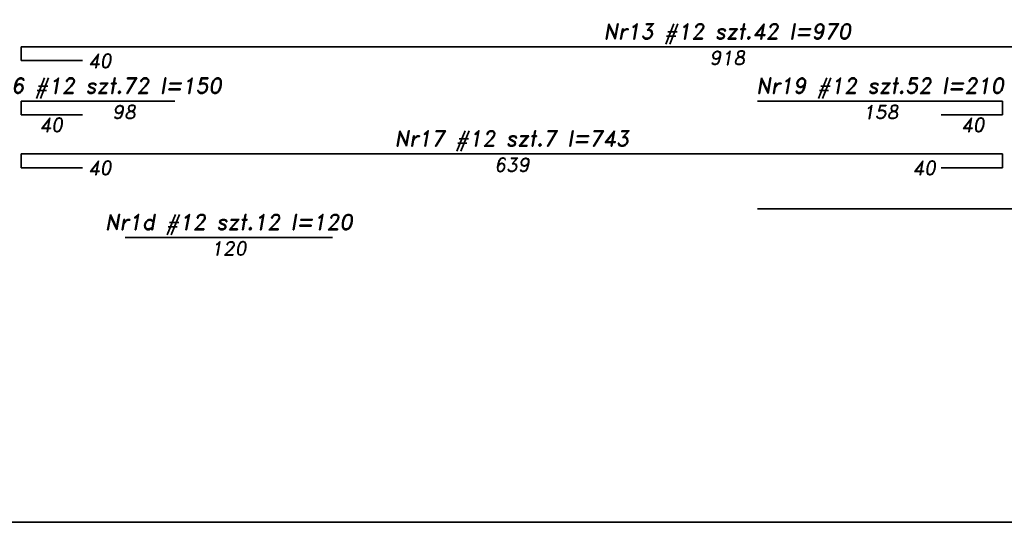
# Model space of a CAD drawing. Header units: millimetres. Extents: x 300938 to 312016, y 11971 to 20881.
# Tile 166 of 239: x 308978 to 309619, y 15867 to 16194. Entities that reach past the tile are written whole.
import ezdxf

# ---------------------------------------------------------------- set-up
doc = ezdxf.new("R2010")
doc.units = ezdxf.units.MM
for name, color, linetype, lineweight in [('konstrukcja', 3, 'Continuous', 35), ('opisy', 2, 'Continuous', 18), ('zbrojenie płyty', 141, 'Continuous', 35)]:
    doc.layers.add(name, color=color, linetype=linetype, lineweight=lineweight)
doc.styles.get("Standard").update_dxf_attribs({"font": 'romand.shx', "oblique": 10})

msp = doc.modelspace()

# ---------------------------------------------------------------- linework, layer by layer
at = {"layer": 'konstrukcja'}
msp.add_lwpolyline([(311991.285, 17916.794), (311991.285, 15866.794), (306291.285, 15866.794), (306291.285, 17916.794)], close=True, dxfattribs=at)
at = {"layer": 'zbrojenie płyty'}
for p, q in [((308979.131, 16176.508), (309898.631, 16176.508)), ((308979.131, 16176.508), (308979.131, 16167.508)), ((308979.131, 16167.508), (309019.131, 16167.508)), ((308979.131, 16141.154), (309079.131, 16141.154)), ((308979.131, 16141.154), (308979.131, 16132.154)), ((309618.131, 16141.154), (309458.631, 16141.154)), ((309618.131, 16141.154), (309618.131, 16132.154)), ((308979.131, 16132.154), (309019.131, 16132.154)), ((309618.131, 16132.154), (309578.131, 16132.154)), ((308979.131, 16106.772), (309618.131, 16106.772)), ((308979.131, 16106.772), (308979.131, 16097.772)), ((309618.131, 16106.772), (309618.131, 16097.772)), ((308979.131, 16097.772), (309019.131, 16097.772)), ((309618.131, 16097.772), (309578.131, 16097.772)), ((309458.631, 16070.968), (310278.631, 16070.968)), ((309046.835, 16052.322), (309181.836, 16052.322))]:
    msp.add_line(p, q, dxfattribs=at)

# ---------------------------------------------------------------- texts
at = {"layer": 'opisy', "width": 253.11941, "attachment_point": 5}
for s, insert, char_height in [('Nr13 #12 szt.42 l=970', (309438.881, 16184.91), 9.99999), ('918', (309438.881, 16169.396), 9), ('40', (309030.276, 16167.393), 9), ('Nr16 #12 szt.72 l=150', (309029.131, 16149.556), 9.99999), ('Nr19 #12 szt.52 l=210', (309538.381, 16149.556), 9.99999), ('98', (309046.081, 16134.042), 9), ('158', (309538.751, 16134.042), 9), ('40', (308998.623, 16125.703), 9), ('40', (309598.639, 16125.703), 9), ('Nr17 #12 szt.7 l=743', (309298.631, 16115.173), 9.99999), ('40', (309030.276, 16097.657), 9), ('639', (309298.631, 16099.659), 9), ('40', (309566.986, 16097.657), 9), ('Nr1d #12 szt.12 l=120', (309114.336, 16060.723), 9.99999), ('120', (309114.336, 16045.209), 9)]:
    msp.add_mtext(s, dxfattribs=dict(at, insert=insert, char_height=char_height))

doc.saveas('drawing.dxf')
